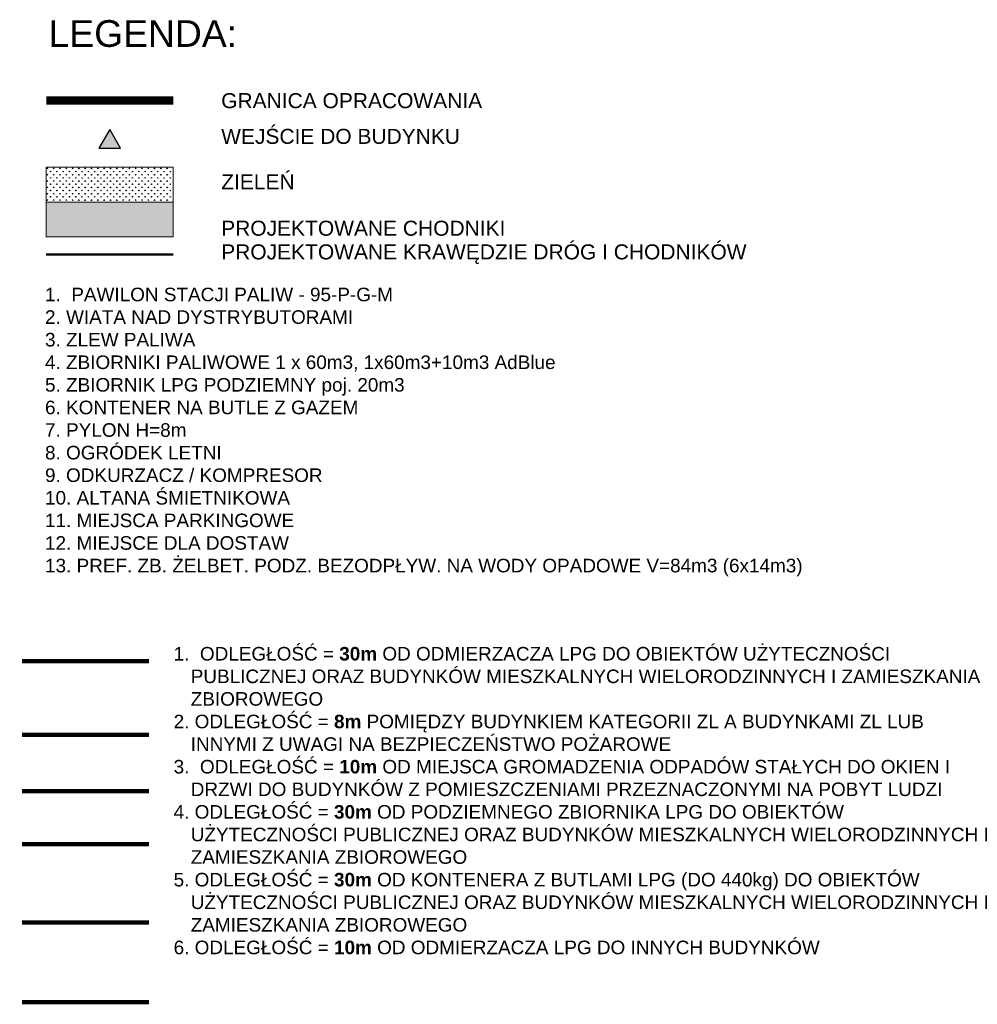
# Model space of a CAD drawing. Header units: metres. Extents: x 964 to 7125, y -212 to 9570.
# Tile 156 of 185: x 2437 to 2546, y 231 to 343. Entities that reach past the tile are written whole.
import ezdxf

# ---------------------------------------------------------------- set-up
doc = ezdxf.new("R2010")
doc.units = ezdxf.units.M
for name, pattern in [('CENTER2', [1.125, 0.75, -0.125, 0.125, -0.125]), ('CIĄGłA', [0]), ('DASH', [0.75, 0.5, -0.25])]:
    doc.linetypes.add(name, pattern=pattern)
for name, color, linetype, lineweight in [('- AGP-1_OPISY', 7, 'Continuous', 13), ('AGP1_granica_opracow', 7, 'Continuous', 15), ('AGP1_HATCH', 7, 'Continuous', 5), ('AGP1_OPISY', 7, 'Continuous', 13)]:
    doc.layers.add(name, color=color, linetype=linetype, lineweight=lineweight)
doc.styles.add('ARIAL', font='arial.ttf')
pattern_1 = [(0, (-3.32, 1.164), (0, 6.985), [5.08, -1.905]), (90, (-3.32, 1.164), (-6.985, 4e-16), [5.08, -1.905])]

msp = doc.modelspace()

# ---------------------------------------------------------------- hatches: boundary and pattern name
at = {"layer": '- AGP-1_OPISY', "linetype": 'CIĄGłA', "lineweight": 0, "true_color": 0x00a759}
h = msp.add_hatch(dxfattribs=at)
h.set_pattern_fill('ANGLE', color=114, scale=1.244051)
h.set_pattern_definition([(0, (-624.384, -56.523), (0, 8.689697), [6.31978, -2.369917]), (90, (-624.384, -56.523), (-8.689697, 5e-16), [6.31978, -2.369917])])
h.paths.add_polyline_path([(2526.92, 270.032), (2526.847, 270.259), (2526.774, 270.032), (2526.537, 270.033), (2526.729, 269.893), (2526.655, 269.667), (2526.847, 269.808), (2527.039, 269.667), (2526.966, 269.893), (2527.158, 270.033)])
h = msp.add_hatch(dxfattribs=at)
h.set_pattern_fill('ANGLE', color=114)
h.set_pattern_definition(pattern_1)
edge = h.paths.add_edge_path()
edge.add_arc((2527.606, 269.955), 0.22, 0, 360)
at = {"linetype": 'CIĄGłA', "lineweight": 0, "true_color": 0x00a759}
h = msp.add_hatch(dxfattribs=at)
h.set_pattern_fill('ANGLE', color=114)
h.set_pattern_definition([(0, (-6.193, 7.519), (0, 6.985), [5.08, -1.905]), (90, (-6.193, 7.519), (-6.985, 4e-16), [5.08, -1.905])])
h.paths.add_polyline_path([(2526.92, 270.032), (2526.847, 270.259), (2526.774, 270.032), (2526.537, 270.033), (2526.729, 269.893), (2526.655, 269.667), (2526.847, 269.808), (2527.039, 269.667), (2526.966, 269.893), (2527.158, 270.033)])
h = msp.add_hatch(dxfattribs=at)
h.set_pattern_fill('ANGLE', color=114)
h.set_pattern_definition(pattern_1)
edge = h.paths.add_edge_path()
edge.add_arc((2527.606, 269.955), 0.22, 0, 360)
at = {"layer": 'AGP1_HATCH', "transparency": 33554625}
h = msp.add_hatch(dxfattribs=at)
h.set_pattern_fill('GRASS', color=64, scale=0.02)
h.paths.add_polyline_path([(2439.631, 326.359), (2439.631, 322.38), (2454.101, 322.38), (2454.101, 326.359)])
at = {"layer": 'AGP1_HATCH', "true_color": 0x636466, "transparency": 33554477}
h = msp.add_hatch(color=251, dxfattribs=at)
h.dxf.hatch_style = 1
h.paths.add_polyline_path([(2439.631, 322.38), (2454.101, 322.38), (2454.101, 318.401), (2439.631, 318.401)])
at = {"layer": 'AGP1_OPISY', "ltscale": 0.05}
msp.add_hatch(color=256, dxfattribs=at).paths.add_polyline_path([(2446.866, 330.635), (2445.632, 328.498), (2448.1, 328.498)])

# ---------------------------------------------------------------- linework, layer by layer
at = {"ltscale": 0.05}
msp.add_lwpolyline([(2446.866, 330.635), (2445.632, 328.498), (2448.1, 328.498)], close=True, dxfattribs=at)
at = {"lineweight": 50}
msp.add_lwpolyline([(2454.101, 316.412), (2439.631, 316.412)], dxfattribs=at)
at = {"layer": 'AGP1_granica_opracow', "color": 5, "linetype": 'CENTER2', "lineweight": 9, "ltscale": 5, "const_width": 0.95}
msp.add_lwpolyline([(2454.101, 333.939), (2439.631, 333.939)], dxfattribs=at)
at = {"layer": 'AGP1_granica_opracow', "color": 3, "linetype": 'DASH', "lineweight": 9, "ltscale": 5, "transparency": 33554610, "const_width": 0.5}
msp.add_lwpolyline([(2451.321, 270.096), (2436.852, 270.096)], dxfattribs=at)
at = {"layer": 'AGP1_granica_opracow', "color": 6, "linetype": 'DASH', "lineweight": 9, "ltscale": 5, "transparency": 33554610, "const_width": 0.5}
msp.add_lwpolyline([(2451.321, 261.715), (2436.852, 261.715)], dxfattribs=at)
at = {"layer": 'AGP1_granica_opracow', "color": 30, "linetype": 'DASH', "lineweight": 9, "ltscale": 5, "true_color": 0xf26722, "transparency": 33554610, "const_width": 0.5}
msp.add_lwpolyline([(2451.321, 255.28), (2436.852, 255.28)], dxfattribs=at)
at = {"layer": 'AGP1_granica_opracow', "color": 1, "linetype": 'DASH', "lineweight": 9, "ltscale": 5, "transparency": 33554610, "const_width": 0.5}
msp.add_lwpolyline([(2451.321, 249.26), (2436.852, 249.26)], dxfattribs=at)
at = {"layer": 'AGP1_granica_opracow', "color": 5, "linetype": 'DASH', "lineweight": 9, "ltscale": 5, "transparency": 33554610, "const_width": 0.5}
msp.add_lwpolyline([(2451.321, 240.334), (2436.852, 240.334)], dxfattribs=at)
at = {"layer": 'AGP1_granica_opracow', "color": 217, "linetype": 'DASH', "lineweight": 9, "ltscale": 5, "true_color": 0x93278f, "transparency": 33554610, "const_width": 0.5}
msp.add_lwpolyline([(2451.321, 231.266), (2436.852, 231.266)], dxfattribs=at)
at = {"layer": 'AGP1_OPISY'}
for points in [[(2439.631, 322.38), (2454.101, 322.38), (2454.101, 326.359), (2439.631, 326.359)], [(2439.631, 318.401), (2454.101, 318.401), (2454.101, 322.38), (2439.631, 322.38)]]:
    msp.add_lwpolyline(points, close=True, dxfattribs=at)

# ---------------------------------------------------------------- texts
at = {"layer": 'AGP1_OPISY', "linetype": 'Continuous', "lineweight": 40, "attachment_point": 1, "style": 'ARIAL'}
for s, insert, char_height, width in [('LEGENDA:', (2439.89, 343.089), 3.04, 83.72429), ('GRANICA OPRACOWANIA', (2459.557, 334.778), 1.71, 50.13387), ('WEJŚCIE DO BUDYNKU', (2459.557, 330.713), 1.71, 59.02557), ('ZIELEŃ', (2459.557, 325.537), 1.71, 50.13387), ('PROJEKTOWANE CHODNIKI', (2459.557, 320.252), 1.71, 50.13387), ('PROJEKTOWANE KRAWĘDZIE DRÓG I CHODNIKÓW', (2459.557, 317.557), 1.71, 61.61261), ('{\\H0.79167x;\\C256;\\c0;1.  PAWILON STACJI PALIW - 95-P-G-M\\P2. WIATA NAD DYSTRYBUTORAMI\\P3. ZLEW PALIWA\\P4. ZBIORNIKI PALIWOWE 1 x 60m3, 1x60m3+10m3 AdBlue\\P5. ZBIORNIK LPG PODZIEMNY poj. 20m3\\P6. KONTENER NA BUTLE Z GAZEM\\P7. PYLON H=8m\\P8. OGRÓDEK LETNI\\P9. ODKURZACZ / KOMPRESOR\\P10. ALTANA ŚMIETNIKOWA\\P11. MIEJSCA PARKINGOWE\\P12. MIEJSCE DLA DOSTAW\\H0.84211x;\\P\\H1.18749x;13. PREF. ZB. ŻELBET. PODZ. BEZODPŁYW. NA WODY OPADOWE V=84m3 (6x14m3)}', (2439.487, 312.623), 1.9494, 89.33945), ('\\pxi-1,l1;{\\H0.79167x;\\C256;\\c0;1.  ODLEGŁOŚĆ = \\fArial|b1|i0|c238|p34;30m\\fArial|b0|i0|c238|p34; OD ODMIERZACZA LPG DO OBIEKTÓW UŻYTECZNOŚCI PUBLICZNEJ ORAZ BUDYNKÓW MIESZKALNYCH WIELORODZINNYCH I ZAMIESZKANIA ZBIOROWEGO\\P2. ODLEGŁOŚĆ = \\fArial|b1|i0|c238|p34;8m\\fArial|b0|i0|c238|p34; POMIĘDZY BUDYNKIEM KATEGORII ZL A BUDYNKAMI ZL LUB INNYMI Z UWAGI NA BEZPIECZEŃSTWO POŻAROWE\\P3.  ODLEGŁOŚĆ = \\fArial|b1|i0|c238|p34;10m\\fArial|b0|i0|c238|p34; OD MIEJSCA GROMADZENIA ODPADÓW STAŁYCH DO OKIEN I DRZWI DO BUDYNKÓW Z POMIESZCZENIAMI PRZEZNACZONYMI NA POBYT LUDZI\\P4. ODLEGŁOŚĆ = \\fArial|b1|i0|c238|p34;30m\\fArial|b0|i0|c238|p34; OD PODZIEMNEGO ZBIORNIKA LPG DO OBIEKTÓW UŻYTECZNOŚCI PUBLICZNEJ ORAZ BUDYNKÓW MIESZKALNYCH WIELORODZINNYCH I ZAMIESZKANIA ZBIOROWEGO\\P5. ODLEGŁOŚĆ = \\fArial|b1|i0|c238|p34;30m\\fArial|b0|i0|c238|p34; OD KONTENERA Z BUTLAMI LPG (DO 440kg) DO OBIEKTÓW UŻYTECZNOŚCI PUBLICZNEJ ORAZ BUDYNKÓW MIESZKALNYCH WIELORODZINNYCH I ZAMIESZKANIA ZBIOROWEGO\\P6. ODLEGŁOŚĆ = \\fArial|b1|i0|c238|p34;10m\\fArial|b0|i0|c238|p34; OD ODMIERZACZA LPG DO INNYCH BUDYNKÓW}', (2454.138, 271.711), 1.9494, 92.84028)]:
    msp.add_mtext(s, dxfattribs=dict(at, insert=insert, char_height=char_height, width=width))

doc.saveas('drawing.dxf')
